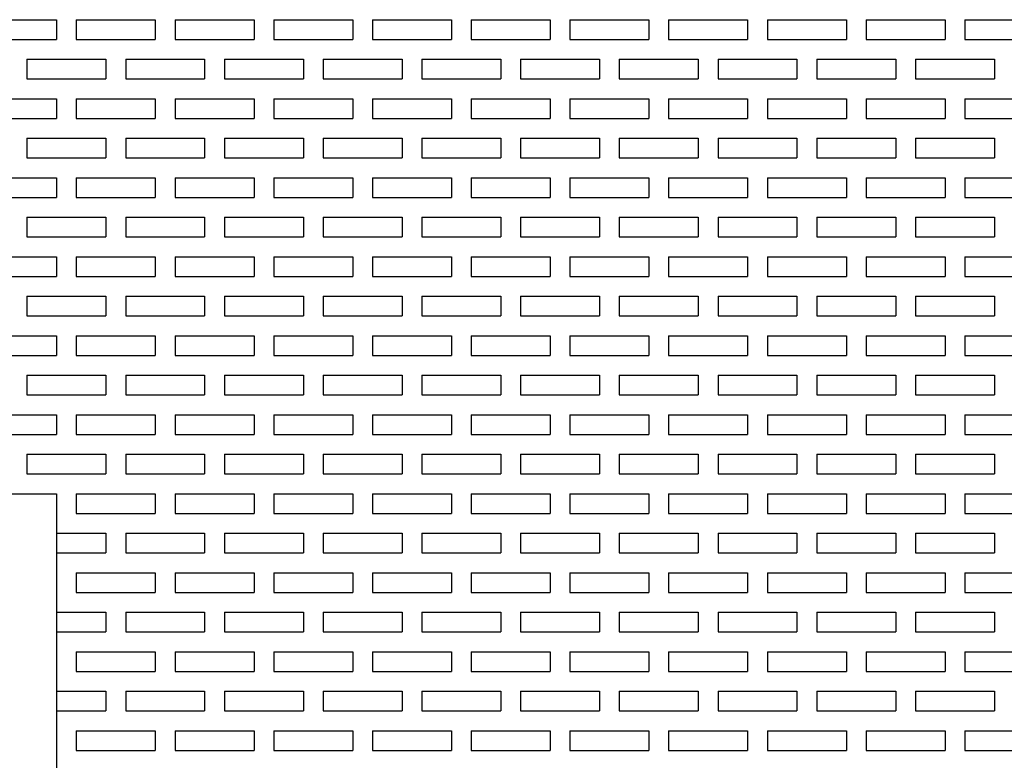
# Model space of a CAD drawing. Extents: x 0 to 108, y 0 to 78.
# Tile 16 of 53: x 43.89 to 50.12, y 54.5 to 59.18. Entities that reach past the tile are written whole.
import ezdxf

# ---------------------------------------------------------------- set-up
doc = ezdxf.new("R2010")
doc.units = 0
doc.header["$LTSCALE"] = 3.5
doc.header["$MEASUREMENT"] = 0
doc.layers.add('OBJECT-70', color=3, linetype='CONTINUOUS')

msp = doc.modelspace()

# ---------------------------------------------------------------- linework, layer by layer
at = {"layer": 'OBJECT-70'}
for p, q in [((43.6225, 59.1841), (44.1225, 59.1841)), ((44.1225, 59.1841), (44.1225, 59.0591)), ((44.2475, 59.1841), (44.7475, 59.1841)), ((44.2475, 59.1841), (44.2475, 59.0591)), ((44.7475, 59.1841), (44.7475, 59.0591)), ((44.8725, 59.1841), (45.3725, 59.1841)), ((44.8725, 59.1841), (44.8725, 59.0591)), ((45.3725, 59.1841), (45.3725, 59.0591)), ((45.4975, 59.1841), (45.9975, 59.1841)), ((45.4975, 59.1841), (45.4975, 59.0591)), ((45.9975, 59.1841), (45.9975, 59.0591)), ((46.1225, 59.1841), (46.6225, 59.1841)), ((46.1225, 59.1841), (46.1225, 59.0591)), ((46.6225, 59.1841), (46.6225, 59.0591)), ((46.7475, 59.1841), (47.2475, 59.1841)), ((46.7475, 59.1841), (46.7475, 59.0591)), ((47.2475, 59.1841), (47.2475, 59.0591)), ((47.3725, 59.1841), (47.8725, 59.1841)), ((47.3725, 59.1841), (47.3725, 59.0591)), ((47.8725, 59.1841), (47.8725, 59.0591)), ((47.9975, 59.1841), (48.4975, 59.1841)), ((47.9975, 59.1841), (47.9975, 59.0591)), ((48.4975, 59.1841), (48.4975, 59.0591)), ((48.6225, 59.1841), (49.1225, 59.1841)), ((48.6225, 59.1841), (48.6225, 59.0591)), ((49.1225, 59.1841), (49.1225, 59.0591)), ((49.2475, 59.1841), (49.7475, 59.1841)), ((49.2475, 59.1841), (49.2475, 59.0591)), ((49.7475, 59.1841), (49.7475, 59.0591)), ((49.8725, 59.1841), (50.3725, 59.1841)), ((49.8725, 59.1841), (49.8725, 59.0591)), ((43.6225, 59.0591), (44.1225, 59.0591)), ((44.2475, 59.0591), (44.7475, 59.0591)), ((44.8725, 59.0591), (45.3725, 59.0591)), ((45.4975, 59.0591), (45.9975, 59.0591)), ((46.1225, 59.0591), (46.6225, 59.0591)), ((46.7475, 59.0591), (47.2475, 59.0591)), ((47.3725, 59.0591), (47.8725, 59.0591)), ((47.9975, 59.0591), (48.4975, 59.0591)), ((48.6225, 59.0591), (49.1225, 59.0591)), ((49.2475, 59.0591), (49.7475, 59.0591)), ((49.8725, 59.0591), (50.3725, 59.0591)), ((43.935, 58.9341), (44.435, 58.9341)), ((43.935, 58.9341), (43.935, 58.8091)), ((44.1225, 58.9341), (44.2475, 58.9341)), ((44.435, 58.9341), (44.435, 58.8091)), ((44.56, 58.9341), (45.06, 58.9341)), ((44.56, 58.9341), (44.56, 58.8091)), ((44.7475, 58.9341), (44.8725, 58.9341)), ((45.06, 58.9341), (45.06, 58.8091)), ((45.185, 58.9341), (45.685, 58.9341)), ((45.185, 58.9341), (45.185, 58.8091)), ((45.3725, 58.9341), (45.4975, 58.9341)), ((45.685, 58.9341), (45.685, 58.8091)), ((45.81, 58.9341), (46.31, 58.9341)), ((45.81, 58.9341), (45.81, 58.8091)), ((45.9975, 58.9341), (46.1225, 58.9341)), ((46.31, 58.9341), (46.31, 58.8091)), ((46.435, 58.9341), (46.935, 58.9341)), ((46.435, 58.9341), (46.435, 58.8091)), ((46.6225, 58.9341), (46.7475, 58.9341)), ((46.935, 58.9341), (46.935, 58.8091)), ((47.06, 58.9341), (47.56, 58.9341)), ((47.06, 58.9341), (47.06, 58.8091)), ((47.2475, 58.9341), (47.3725, 58.9341)), ((47.56, 58.9341), (47.56, 58.8091)), ((47.685, 58.9341), (48.185, 58.9341)), ((47.685, 58.9341), (47.685, 58.8091)), ((47.8725, 58.9341), (47.9975, 58.9341)), ((48.185, 58.9341), (48.185, 58.8091)), ((48.31, 58.9341), (48.81, 58.9341)), ((48.31, 58.9341), (48.31, 58.8091)), ((48.4975, 58.9341), (48.6225, 58.9341)), ((48.81, 58.9341), (48.81, 58.8091)), ((48.935, 58.9341), (49.435, 58.9341)), ((48.935, 58.9341), (48.935, 58.8091)), ((49.1225, 58.9341), (49.2475, 58.9341)), ((49.435, 58.9341), (49.435, 58.8091)), ((49.56, 58.9341), (50.06, 58.9341)), ((49.56, 58.9341), (49.56, 58.8091)), ((49.7475, 58.9341), (49.8725, 58.9341)), ((50.06, 58.9341), (50.06, 58.8091)), ((43.935, 58.8091), (44.435, 58.8091)), ((44.56, 58.8091), (45.06, 58.8091)), ((45.185, 58.8091), (45.685, 58.8091)), ((45.81, 58.8091), (46.31, 58.8091)), ((46.435, 58.8091), (46.935, 58.8091)), ((47.06, 58.8091), (47.56, 58.8091)), ((47.685, 58.8091), (48.185, 58.8091)), ((48.31, 58.8091), (48.81, 58.8091)), ((48.935, 58.8091), (49.435, 58.8091)), ((49.56, 58.8091), (50.06, 58.8091)), ((43.6225, 58.6841), (44.1225, 58.6841)), ((44.1225, 58.6841), (44.1225, 58.5591)), ((44.2475, 58.6841), (44.7475, 58.6841)), ((44.2475, 58.6841), (44.2475, 58.5591)), ((44.7475, 58.6841), (44.7475, 58.5591)), ((44.8725, 58.6841), (45.3725, 58.6841)), ((44.8725, 58.6841), (44.8725, 58.5591)), ((45.3725, 58.6841), (45.3725, 58.5591)), ((45.4975, 58.6841), (45.9975, 58.6841)), ((45.4975, 58.6841), (45.4975, 58.5591)), ((45.9975, 58.6841), (45.9975, 58.5591)), ((46.1225, 58.6841), (46.6225, 58.6841)), ((46.1225, 58.6841), (46.1225, 58.5591)), ((46.6225, 58.6841), (46.6225, 58.5591)), ((46.7475, 58.6841), (47.2475, 58.6841)), ((46.7475, 58.6841), (46.7475, 58.5591)), ((47.2475, 58.6841), (47.2475, 58.5591)), ((47.3725, 58.6841), (47.8725, 58.6841)), ((47.3725, 58.6841), (47.3725, 58.5591)), ((47.8725, 58.6841), (47.8725, 58.5591)), ((47.9975, 58.6841), (48.4975, 58.6841)), ((47.9975, 58.6841), (47.9975, 58.5591)), ((48.4975, 58.6841), (48.4975, 58.5591)), ((48.6225, 58.6841), (49.1225, 58.6841)), ((48.6225, 58.6841), (48.6225, 58.5591)), ((49.1225, 58.6841), (49.1225, 58.5591)), ((49.2475, 58.6841), (49.7475, 58.6841)), ((49.2475, 58.6841), (49.2475, 58.5591)), ((49.7475, 58.6841), (49.7475, 58.5591)), ((49.8725, 58.6841), (50.3725, 58.6841)), ((49.8725, 58.6841), (49.8725, 58.5591)), ((43.6225, 58.5591), (44.1225, 58.5591)), ((44.2475, 58.5591), (44.7475, 58.5591)), ((44.8725, 58.5591), (45.3725, 58.5591)), ((45.4975, 58.5591), (45.9975, 58.5591)), ((46.1225, 58.5591), (46.6225, 58.5591)), ((46.7475, 58.5591), (47.2475, 58.5591)), ((47.3725, 58.5591), (47.8725, 58.5591)), ((47.9975, 58.5591), (48.4975, 58.5591)), ((48.6225, 58.5591), (49.1225, 58.5591)), ((49.2475, 58.5591), (49.7475, 58.5591)), ((49.8725, 58.5591), (50.3725, 58.5591)), ((43.935, 58.4341), (44.435, 58.4341)), ((43.935, 58.4341), (43.935, 58.3091)), ((44.1225, 58.4341), (44.2475, 58.4341)), ((44.435, 58.4341), (44.435, 58.3091)), ((44.56, 58.4341), (45.06, 58.4341)), ((44.56, 58.4341), (44.56, 58.3091)), ((44.7475, 58.4341), (44.8725, 58.4341)), ((45.06, 58.4341), (45.06, 58.3091)), ((45.185, 58.4341), (45.685, 58.4341)), ((45.185, 58.4341), (45.185, 58.3091)), ((45.3725, 58.4341), (45.4975, 58.4341)), ((45.685, 58.4341), (45.685, 58.3091)), ((45.81, 58.4341), (46.31, 58.4341)), ((45.81, 58.4341), (45.81, 58.3091)), ((45.9975, 58.4341), (46.1225, 58.4341)), ((46.31, 58.4341), (46.31, 58.3091)), ((46.435, 58.4341), (46.935, 58.4341)), ((46.435, 58.4341), (46.435, 58.3091)), ((46.6225, 58.4341), (46.7475, 58.4341)), ((46.935, 58.4341), (46.935, 58.3091)), ((47.06, 58.4341), (47.56, 58.4341)), ((47.06, 58.4341), (47.06, 58.3091)), ((47.2475, 58.4341), (47.3725, 58.4341)), ((47.56, 58.4341), (47.56, 58.3091)), ((47.685, 58.4341), (48.185, 58.4341)), ((47.685, 58.4341), (47.685, 58.3091)), ((47.8725, 58.4341), (47.9975, 58.4341)), ((48.185, 58.4341), (48.185, 58.3091)), ((48.31, 58.4341), (48.81, 58.4341)), ((48.31, 58.4341), (48.31, 58.3091)), ((48.4975, 58.4341), (48.6225, 58.4341)), ((48.81, 58.4341), (48.81, 58.3091)), ((48.935, 58.4341), (49.435, 58.4341)), ((48.935, 58.4341), (48.935, 58.3091)), ((49.1225, 58.4341), (49.2475, 58.4341)), ((49.435, 58.4341), (49.435, 58.3091)), ((49.56, 58.4341), (50.06, 58.4341)), ((49.56, 58.4341), (49.56, 58.3091)), ((49.7475, 58.4341), (49.8725, 58.4341)), ((50.06, 58.4341), (50.06, 58.3091)), ((43.935, 58.3091), (44.435, 58.3091)), ((44.56, 58.3091), (45.06, 58.3091)), ((45.185, 58.3091), (45.685, 58.3091)), ((45.81, 58.3091), (46.31, 58.3091)), ((46.435, 58.3091), (46.935, 58.3091)), ((47.06, 58.3091), (47.56, 58.3091)), ((47.685, 58.3091), (48.185, 58.3091)), ((48.31, 58.3091), (48.81, 58.3091)), ((48.935, 58.3091), (49.435, 58.3091)), ((49.56, 58.3091), (50.06, 58.3091)), ((43.6225, 58.1841), (44.1225, 58.1841)), ((44.1225, 58.1841), (44.1225, 58.0591)), ((44.2475, 58.1841), (44.7475, 58.1841)), ((44.2475, 58.1841), (44.2475, 58.0591)), ((44.7475, 58.1841), (44.7475, 58.0591)), ((44.8725, 58.1841), (45.3725, 58.1841)), ((44.8725, 58.1841), (44.8725, 58.0591)), ((45.3725, 58.1841), (45.3725, 58.0591)), ((45.4975, 58.1841), (45.9975, 58.1841)), ((45.4975, 58.1841), (45.4975, 58.0591)), ((45.9975, 58.1841), (45.9975, 58.0591)), ((46.1225, 58.1841), (46.6225, 58.1841)), ((46.1225, 58.1841), (46.1225, 58.0591)), ((46.6225, 58.1841), (46.6225, 58.0591)), ((46.7475, 58.1841), (47.2475, 58.1841)), ((46.7475, 58.1841), (46.7475, 58.0591)), ((47.2475, 58.1841), (47.2475, 58.0591)), ((47.3725, 58.1841), (47.8725, 58.1841)), ((47.3725, 58.1841), (47.3725, 58.0591)), ((47.8725, 58.1841), (47.8725, 58.0591)), ((47.9975, 58.1841), (48.4975, 58.1841)), ((47.9975, 58.1841), (47.9975, 58.0591)), ((48.4975, 58.1841), (48.4975, 58.0591)), ((48.6225, 58.1841), (49.1225, 58.1841)), ((48.6225, 58.1841), (48.6225, 58.0591)), ((49.1225, 58.1841), (49.1225, 58.0591)), ((49.2475, 58.1841), (49.7475, 58.1841)), ((49.2475, 58.1841), (49.2475, 58.0591)), ((49.7475, 58.1841), (49.7475, 58.0591)), ((49.8725, 58.1841), (50.3725, 58.1841)), ((49.8725, 58.1841), (49.8725, 58.0591)), ((43.6225, 58.0591), (44.1225, 58.0591)), ((44.2475, 58.0591), (44.7475, 58.0591)), ((44.8725, 58.0591), (45.3725, 58.0591)), ((45.4975, 58.0591), (45.9975, 58.0591)), ((46.1225, 58.0591), (46.6225, 58.0591)), ((46.7475, 58.0591), (47.2475, 58.0591)), ((47.3725, 58.0591), (47.8725, 58.0591)), ((47.9975, 58.0591), (48.4975, 58.0591)), ((48.6225, 58.0591), (49.1225, 58.0591)), ((49.2475, 58.0591), (49.7475, 58.0591)), ((49.8725, 58.0591), (50.3725, 58.0591)), ((43.935, 57.9341), (44.435, 57.9341)), ((43.935, 57.9341), (43.935, 57.8091)), ((44.1225, 57.9341), (44.2475, 57.9341)), ((44.435, 57.9341), (44.435, 57.8091)), ((44.56, 57.9341), (45.06, 57.9341)), ((44.56, 57.9341), (44.56, 57.8091)), ((44.7475, 57.9341), (44.8725, 57.9341)), ((45.06, 57.9341), (45.06, 57.8091)), ((45.185, 57.9341), (45.685, 57.9341)), ((45.185, 57.9341), (45.185, 57.8091)), ((45.3725, 57.9341), (45.4975, 57.9341)), ((45.685, 57.9341), (45.685, 57.8091)), ((45.81, 57.9341), (46.31, 57.9341)), ((45.81, 57.9341), (45.81, 57.8091)), ((45.9975, 57.9341), (46.1225, 57.9341)), ((46.31, 57.9341), (46.31, 57.8091)), ((46.435, 57.9341), (46.935, 57.9341)), ((46.435, 57.9341), (46.435, 57.8091)), ((46.6225, 57.9341), (46.7475, 57.9341)), ((46.935, 57.9341), (46.935, 57.8091)), ((47.06, 57.9341), (47.56, 57.9341)), ((47.06, 57.9341), (47.06, 57.8091)), ((47.2475, 57.9341), (47.3725, 57.9341)), ((47.56, 57.9341), (47.56, 57.8091)), ((47.685, 57.9341), (48.185, 57.9341)), ((47.685, 57.9341), (47.685, 57.8091)), ((47.8725, 57.9341), (47.9975, 57.9341)), ((48.185, 57.9341), (48.185, 57.8091)), ((48.31, 57.9341), (48.81, 57.9341)), ((48.31, 57.9341), (48.31, 57.8091)), ((48.4975, 57.9341), (48.6225, 57.9341)), ((48.81, 57.9341), (48.81, 57.8091)), ((48.935, 57.9341), (49.435, 57.9341)), ((48.935, 57.9341), (48.935, 57.8091)), ((49.1225, 57.9341), (49.2475, 57.9341)), ((49.435, 57.9341), (49.435, 57.8091)), ((49.56, 57.9341), (50.06, 57.9341)), ((49.56, 57.9341), (49.56, 57.8091)), ((49.7475, 57.9341), (49.8725, 57.9341)), ((50.06, 57.9341), (50.06, 57.8091)), ((43.935, 57.8091), (44.435, 57.8091)), ((44.56, 57.8091), (45.06, 57.8091)), ((45.185, 57.8091), (45.685, 57.8091)), ((45.81, 57.8091), (46.31, 57.8091)), ((46.435, 57.8091), (46.935, 57.8091)), ((47.06, 57.8091), (47.56, 57.8091)), ((47.685, 57.8091), (48.185, 57.8091)), ((48.31, 57.8091), (48.81, 57.8091)), ((48.935, 57.8091), (49.435, 57.8091)), ((49.56, 57.8091), (50.06, 57.8091)), ((43.6225, 57.6841), (44.1225, 57.6841)), ((44.1225, 57.6841), (44.1225, 57.5591)), ((44.2475, 57.6841), (44.7475, 57.6841)), ((44.2475, 57.6841), (44.2475, 57.5591)), ((44.7475, 57.6841), (44.7475, 57.5591)), ((44.8725, 57.6841), (45.3725, 57.6841)), ((44.8725, 57.6841), (44.8725, 57.5591)), ((45.3725, 57.6841), (45.3725, 57.5591)), ((45.4975, 57.6841), (45.9975, 57.6841)), ((45.4975, 57.6841), (45.4975, 57.5591)), ((45.9975, 57.6841), (45.9975, 57.5591)), ((46.1225, 57.6841), (46.6225, 57.6841)), ((46.1225, 57.6841), (46.1225, 57.5591)), ((46.6225, 57.6841), (46.6225, 57.5591)), ((46.7475, 57.6841), (47.2475, 57.6841)), ((46.7475, 57.6841), (46.7475, 57.5591)), ((47.2475, 57.6841), (47.2475, 57.5591)), ((47.3725, 57.6841), (47.8725, 57.6841)), ((47.3725, 57.6841), (47.3725, 57.5591)), ((47.8725, 57.6841), (47.8725, 57.5591)), ((47.9975, 57.6841), (48.4975, 57.6841)), ((47.9975, 57.6841), (47.9975, 57.5591)), ((48.4975, 57.6841), (48.4975, 57.5591)), ((48.6225, 57.6841), (49.1225, 57.6841)), ((48.6225, 57.6841), (48.6225, 57.5591)), ((49.1225, 57.6841), (49.1225, 57.5591)), ((49.2475, 57.6841), (49.7475, 57.6841)), ((49.2475, 57.6841), (49.2475, 57.5591)), ((49.7475, 57.6841), (49.7475, 57.5591)), ((49.8725, 57.6841), (50.3725, 57.6841)), ((49.8725, 57.6841), (49.8725, 57.5591)), ((43.6225, 57.5591), (44.1225, 57.5591)), ((44.2475, 57.5591), (44.7475, 57.5591)), ((44.8725, 57.5591), (45.3725, 57.5591)), ((45.4975, 57.5591), (45.9975, 57.5591)), ((46.1225, 57.5591), (46.6225, 57.5591)), ((46.7475, 57.5591), (47.2475, 57.5591)), ((47.3725, 57.5591), (47.8725, 57.5591)), ((47.9975, 57.5591), (48.4975, 57.5591)), ((48.6225, 57.5591), (49.1225, 57.5591)), ((49.2475, 57.5591), (49.7475, 57.5591)), ((49.8725, 57.5591), (50.3725, 57.5591)), ((43.935, 57.4341), (44.435, 57.4341)), ((43.935, 57.4341), (43.935, 57.3091)), ((44.1225, 57.4341), (44.2475, 57.4341)), ((44.435, 57.4341), (44.435, 57.3091)), ((44.56, 57.4341), (45.06, 57.4341)), ((44.56, 57.4341), (44.56, 57.3091)), ((44.7475, 57.4341), (44.8725, 57.4341)), ((45.06, 57.4341), (45.06, 57.3091)), ((45.185, 57.4341), (45.685, 57.4341)), ((45.185, 57.4341), (45.185, 57.3091)), ((45.3725, 57.4341), (45.4975, 57.4341)), ((45.685, 57.4341), (45.685, 57.3091)), ((45.81, 57.4341), (46.31, 57.4341)), ((45.81, 57.4341), (45.81, 57.3091)), ((45.9975, 57.4341), (46.1225, 57.4341)), ((46.31, 57.4341), (46.31, 57.3091)), ((46.435, 57.4341), (46.935, 57.4341)), ((46.435, 57.4341), (46.435, 57.3091)), ((46.6225, 57.4341), (46.7475, 57.4341)), ((46.935, 57.4341), (46.935, 57.3091)), ((47.06, 57.4341), (47.56, 57.4341)), ((47.06, 57.4341), (47.06, 57.3091)), ((47.2475, 57.4341), (47.3725, 57.4341)), ((47.56, 57.4341), (47.56, 57.3091)), ((47.685, 57.4341), (48.185, 57.4341)), ((47.685, 57.4341), (47.685, 57.3091)), ((47.8725, 57.4341), (47.9975, 57.4341)), ((48.185, 57.4341), (48.185, 57.3091)), ((48.31, 57.4341), (48.81, 57.4341)), ((48.31, 57.4341), (48.31, 57.3091)), ((48.4975, 57.4341), (48.6225, 57.4341)), ((48.81, 57.4341), (48.81, 57.3091)), ((48.935, 57.4341), (49.435, 57.4341)), ((48.935, 57.4341), (48.935, 57.3091)), ((49.1225, 57.4341), (49.2475, 57.4341)), ((49.435, 57.4341), (49.435, 57.3091)), ((49.56, 57.4341), (50.06, 57.4341)), ((49.56, 57.4341), (49.56, 57.3091)), ((49.7475, 57.4341), (49.8725, 57.4341)), ((50.06, 57.4341), (50.06, 57.3091)), ((43.935, 57.3091), (44.435, 57.3091)), ((44.56, 57.3091), (45.06, 57.3091)), ((45.185, 57.3091), (45.685, 57.3091)), ((45.81, 57.3091), (46.31, 57.3091)), ((46.435, 57.3091), (46.935, 57.3091)), ((47.06, 57.3091), (47.56, 57.3091)), ((47.685, 57.3091), (48.185, 57.3091)), ((48.31, 57.3091), (48.81, 57.3091)), ((48.935, 57.3091), (49.435, 57.3091)), ((49.56, 57.3091), (50.06, 57.3091)), ((43.6225, 57.1841), (44.1225, 57.1841)), ((44.1225, 57.1841), (44.1225, 57.0591)), ((44.2475, 57.1841), (44.7475, 57.1841)), ((44.2475, 57.1841), (44.2475, 57.0591)), ((44.7475, 57.1841), (44.7475, 57.0591)), ((44.8725, 57.1841), (45.3725, 57.1841)), ((44.8725, 57.1841), (44.8725, 57.0591)), ((45.3725, 57.1841), (45.3725, 57.0591)), ((45.4975, 57.1841), (45.9975, 57.1841)), ((45.4975, 57.1841), (45.4975, 57.0591)), ((45.9975, 57.1841), (45.9975, 57.0591)), ((46.1225, 57.1841), (46.6225, 57.1841)), ((46.1225, 57.1841), (46.1225, 57.0591)), ((46.6225, 57.1841), (46.6225, 57.0591)), ((46.7475, 57.1841), (47.2475, 57.1841)), ((46.7475, 57.1841), (46.7475, 57.0591)), ((47.2475, 57.1841), (47.2475, 57.0591)), ((47.3725, 57.1841), (47.8725, 57.1841)), ((47.3725, 57.1841), (47.3725, 57.0591)), ((47.8725, 57.1841), (47.8725, 57.0591)), ((47.9975, 57.1841), (48.4975, 57.1841)), ((47.9975, 57.1841), (47.9975, 57.0591)), ((48.4975, 57.1841), (48.4975, 57.0591)), ((48.6225, 57.1841), (49.1225, 57.1841)), ((48.6225, 57.1841), (48.6225, 57.0591)), ((49.1225, 57.1841), (49.1225, 57.0591)), ((49.2475, 57.1841), (49.7475, 57.1841)), ((49.2475, 57.1841), (49.2475, 57.0591)), ((49.7475, 57.1841), (49.7475, 57.0591)), ((49.8725, 57.1841), (50.3725, 57.1841)), ((49.8725, 57.1841), (49.8725, 57.0591)), ((43.6225, 57.0591), (44.1225, 57.0591)), ((44.2475, 57.0591), (44.7475, 57.0591)), ((44.8725, 57.0591), (45.3725, 57.0591)), ((45.4975, 57.0591), (45.9975, 57.0591)), ((46.1225, 57.0591), (46.6225, 57.0591)), ((46.7475, 57.0591), (47.2475, 57.0591)), ((47.3725, 57.0591), (47.8725, 57.0591)), ((47.9975, 57.0591), (48.4975, 57.0591)), ((48.6225, 57.0591), (49.1225, 57.0591)), ((49.2475, 57.0591), (49.7475, 57.0591)), ((49.8725, 57.0591), (50.3725, 57.0591)), ((43.935, 56.9341), (44.435, 56.9341)), ((43.935, 56.9341), (43.935, 56.8091)), ((44.1225, 56.9341), (44.2475, 56.9341)), ((44.435, 56.9341), (44.435, 56.8091)), ((44.56, 56.9341), (45.06, 56.9341)), ((44.56, 56.9341), (44.56, 56.8091)), ((44.7475, 56.9341), (44.8725, 56.9341)), ((45.06, 56.9341), (45.06, 56.8091)), ((45.185, 56.9341), (45.685, 56.9341)), ((45.185, 56.9341), (45.185, 56.8091)), ((45.3725, 56.9341), (45.4975, 56.9341)), ((45.685, 56.9341), (45.685, 56.8091)), ((45.81, 56.9341), (46.31, 56.9341)), ((45.81, 56.9341), (45.81, 56.8091)), ((45.9975, 56.9341), (46.1225, 56.9341)), ((46.31, 56.9341), (46.31, 56.8091)), ((46.435, 56.9341), (46.935, 56.9341)), ((46.435, 56.9341), (46.435, 56.8091)), ((46.6225, 56.9341), (46.7475, 56.9341)), ((46.935, 56.9341), (46.935, 56.8091)), ((47.06, 56.9341), (47.56, 56.9341)), ((47.06, 56.9341), (47.06, 56.8091)), ((47.2475, 56.9341), (47.3725, 56.9341)), ((47.56, 56.9341), (47.56, 56.8091)), ((47.685, 56.9341), (48.185, 56.9341)), ((47.685, 56.9341), (47.685, 56.8091)), ((47.8725, 56.9341), (47.9975, 56.9341)), ((48.185, 56.9341), (48.185, 56.8091)), ((48.31, 56.9341), (48.81, 56.9341)), ((48.31, 56.9341), (48.31, 56.8091)), ((48.4975, 56.9341), (48.6225, 56.9341)), ((48.81, 56.9341), (48.81, 56.8091)), ((48.935, 56.9341), (49.435, 56.9341)), ((48.935, 56.9341), (48.935, 56.8091)), ((49.1225, 56.9341), (49.2475, 56.9341)), ((49.435, 56.9341), (49.435, 56.8091)), ((49.56, 56.9341), (50.06, 56.9341)), ((49.56, 56.9341), (49.56, 56.8091)), ((49.7475, 56.9341), (49.8725, 56.9341)), ((50.06, 56.9341), (50.06, 56.8091)), ((43.935, 56.8091), (44.435, 56.8091)), ((44.56, 56.8091), (45.06, 56.8091)), ((45.185, 56.8091), (45.685, 56.8091)), ((45.81, 56.8091), (46.31, 56.8091)), ((46.435, 56.8091), (46.935, 56.8091)), ((47.06, 56.8091), (47.56, 56.8091)), ((47.685, 56.8091), (48.185, 56.8091)), ((48.31, 56.8091), (48.81, 56.8091)), ((48.935, 56.8091), (49.435, 56.8091)), ((49.56, 56.8091), (50.06, 56.8091)), ((43.6225, 56.6841), (44.1225, 56.6841)), ((44.1225, 56.6841), (44.1225, 56.5591)), ((44.2475, 56.6841), (44.7475, 56.6841)), ((44.2475, 56.6841), (44.2475, 56.5591)), ((44.7475, 56.6841), (44.7475, 56.5591)), ((44.8725, 56.6841), (45.3725, 56.6841)), ((44.8725, 56.6841), (44.8725, 56.5591)), ((45.3725, 56.6841), (45.3725, 56.5591)), ((45.4975, 56.6841), (45.9975, 56.6841)), ((45.4975, 56.6841), (45.4975, 56.5591)), ((45.9975, 56.6841), (45.9975, 56.5591)), ((46.1225, 56.6841), (46.6225, 56.6841)), ((46.1225, 56.6841), (46.1225, 56.5591)), ((46.6225, 56.6841), (46.6225, 56.5591)), ((46.7475, 56.6841), (47.2475, 56.6841)), ((46.7475, 56.6841), (46.7475, 56.5591)), ((47.2475, 56.6841), (47.2475, 56.5591)), ((47.3725, 56.6841), (47.8725, 56.6841)), ((47.3725, 56.6841), (47.3725, 56.5591)), ((47.8725, 56.6841), (47.8725, 56.5591)), ((47.9975, 56.6841), (48.4975, 56.6841)), ((47.9975, 56.6841), (47.9975, 56.5591)), ((48.4975, 56.6841), (48.4975, 56.5591)), ((48.6225, 56.6841), (49.1225, 56.6841)), ((48.6225, 56.6841), (48.6225, 56.5591)), ((49.1225, 56.6841), (49.1225, 56.5591)), ((49.2475, 56.6841), (49.7475, 56.6841)), ((49.2475, 56.6841), (49.2475, 56.5591)), ((49.7475, 56.6841), (49.7475, 56.5591)), ((49.8725, 56.6841), (50.3725, 56.6841)), ((49.8725, 56.6841), (49.8725, 56.5591)), ((43.6225, 56.5591), (44.1225, 56.5591)), ((44.2475, 56.5591), (44.7475, 56.5591)), ((44.8725, 56.5591), (45.3725, 56.5591)), ((45.4975, 56.5591), (45.9975, 56.5591)), ((46.1225, 56.5591), (46.6225, 56.5591)), ((46.7475, 56.5591), (47.2475, 56.5591)), ((47.3725, 56.5591), (47.8725, 56.5591)), ((47.9975, 56.5591), (48.4975, 56.5591)), ((48.6225, 56.5591), (49.1225, 56.5591)), ((49.2475, 56.5591), (49.7475, 56.5591)), ((49.8725, 56.5591), (50.3725, 56.5591)), ((43.935, 56.4341), (44.435, 56.4341)), ((43.935, 56.4341), (43.935, 56.3091)), ((44.1225, 56.4341), (44.2475, 56.4341)), ((44.435, 56.4341), (44.435, 56.3091)), ((44.56, 56.4341), (45.06, 56.4341)), ((44.56, 56.4341), (44.56, 56.3091)), ((44.7475, 56.4341), (44.8725, 56.4341)), ((45.06, 56.4341), (45.06, 56.3091)), ((45.185, 56.4341), (45.685, 56.4341)), ((45.185, 56.4341), (45.185, 56.3091)), ((45.3725, 56.4341), (45.4975, 56.4341)), ((45.685, 56.4341), (45.685, 56.3091)), ((45.81, 56.4341), (46.31, 56.4341)), ((45.81, 56.4341), (45.81, 56.3091)), ((45.9975, 56.4341), (46.1225, 56.4341)), ((46.31, 56.4341), (46.31, 56.3091)), ((46.435, 56.4341), (46.935, 56.4341)), ((46.435, 56.4341), (46.435, 56.3091)), ((46.6225, 56.4341), (46.7475, 56.4341)), ((46.935, 56.4341), (46.935, 56.3091)), ((47.06, 56.4341), (47.56, 56.4341)), ((47.06, 56.4341), (47.06, 56.3091)), ((47.2475, 56.4341), (47.3725, 56.4341)), ((47.56, 56.4341), (47.56, 56.3091)), ((47.685, 56.4341), (48.185, 56.4341)), ((47.685, 56.4341), (47.685, 56.3091)), ((47.8725, 56.4341), (47.9975, 56.4341)), ((48.185, 56.4341), (48.185, 56.3091)), ((48.31, 56.4341), (48.81, 56.4341)), ((48.31, 56.4341), (48.31, 56.3091)), ((48.4975, 56.4341), (48.6225, 56.4341)), ((48.81, 56.4341), (48.81, 56.3091)), ((48.935, 56.4341), (49.435, 56.4341)), ((48.935, 56.4341), (48.935, 56.3091)), ((49.1225, 56.4341), (49.2475, 56.4341)), ((49.435, 56.4341), (49.435, 56.3091)), ((49.56, 56.4341), (50.06, 56.4341)), ((49.56, 56.4341), (49.56, 56.3091)), ((49.7475, 56.4341), (49.8725, 56.4341)), ((50.06, 56.4341), (50.06, 56.3091)), ((43.935, 56.3091), (44.435, 56.3091)), ((44.56, 56.3091), (45.06, 56.3091)), ((45.185, 56.3091), (45.685, 56.3091)), ((45.81, 56.3091), (46.31, 56.3091)), ((46.435, 56.3091), (46.935, 56.3091)), ((47.06, 56.3091), (47.56, 56.3091)), ((47.685, 56.3091), (48.185, 56.3091)), ((48.31, 56.3091), (48.81, 56.3091)), ((48.935, 56.3091), (49.435, 56.3091)), ((49.56, 56.3091), (50.06, 56.3091)), ((43.1225, 56.1841), (44.1225, 56.1841)), ((43.6225, 56.1841), (44.1225, 56.1841)), ((44.1225, 56.1841), (44.1225, 51.6841)), ((44.1225, 56.1841), (44.1225, 56.0591)), ((44.2475, 56.1841), (44.7475, 56.1841)), ((44.2475, 56.1841), (44.2475, 56.0591)), ((44.7475, 56.1841), (44.7475, 56.0591)), ((44.8725, 56.1841), (45.3725, 56.1841)), ((44.8725, 56.1841), (44.8725, 56.0591)), ((45.3725, 56.1841), (45.3725, 56.0591)), ((45.4975, 56.1841), (45.9975, 56.1841)), ((45.4975, 56.1841), (45.4975, 56.0591)), ((45.9975, 56.1841), (45.9975, 56.0591)), ((46.1225, 56.1841), (46.6225, 56.1841)), ((46.1225, 56.1841), (46.1225, 56.0591)), ((46.6225, 56.1841), (46.6225, 56.0591)), ((46.7475, 56.1841), (47.2475, 56.1841)), ((46.7475, 56.1841), (46.7475, 56.0591)), ((47.2475, 56.1841), (47.2475, 56.0591)), ((47.3725, 56.1841), (47.8725, 56.1841)), ((47.3725, 56.1841), (47.3725, 56.0591)), ((47.8725, 56.1841), (47.8725, 56.0591)), ((47.9975, 56.1841), (48.4975, 56.1841)), ((47.9975, 56.1841), (47.9975, 56.0591)), ((48.4975, 56.1841), (48.4975, 56.0591)), ((48.6225, 56.1841), (49.1225, 56.1841)), ((48.6225, 56.1841), (48.6225, 56.0591)), ((49.1225, 56.1841), (49.1225, 56.0591)), ((49.2475, 56.1841), (49.7475, 56.1841)), ((49.2475, 56.1841), (49.2475, 56.0591)), ((49.7475, 56.1841), (49.7475, 56.0591)), ((49.8725, 56.1841), (50.3725, 56.1841)), ((49.8725, 56.1841), (49.8725, 56.0591)), ((44.2475, 56.0591), (44.7475, 56.0591)), ((44.8725, 56.0591), (45.3725, 56.0591)), ((45.4975, 56.0591), (45.9975, 56.0591)), ((46.1225, 56.0591), (46.6225, 56.0591)), ((46.7475, 56.0591), (47.2475, 56.0591)), ((47.3725, 56.0591), (47.8725, 56.0591)), ((47.9975, 56.0591), (48.4975, 56.0591)), ((48.6225, 56.0591), (49.1225, 56.0591)), ((49.2475, 56.0591), (49.7475, 56.0591)), ((49.8725, 56.0591), (50.3725, 56.0591)), ((44.1225, 55.9341), (44.435, 55.9341)), ((44.1225, 55.9341), (44.2475, 55.9341)), ((44.435, 55.9341), (44.435, 55.8091)), ((44.56, 55.9341), (45.06, 55.9341)), ((44.56, 55.9341), (44.56, 55.8091)), ((44.7475, 55.9341), (44.8725, 55.9341)), ((45.06, 55.9341), (45.06, 55.8091)), ((45.185, 55.9341), (45.685, 55.9341)), ((45.185, 55.9341), (45.185, 55.8091)), ((45.3725, 55.9341), (45.4975, 55.9341)), ((45.685, 55.9341), (45.685, 55.8091)), ((45.81, 55.9341), (46.31, 55.9341)), ((45.81, 55.9341), (45.81, 55.8091)), ((45.9975, 55.9341), (46.1225, 55.9341)), ((46.31, 55.9341), (46.31, 55.8091)), ((46.435, 55.9341), (46.935, 55.9341)), ((46.435, 55.9341), (46.435, 55.8091)), ((46.6225, 55.9341), (46.7475, 55.9341)), ((46.935, 55.9341), (46.935, 55.8091)), ((47.06, 55.9341), (47.56, 55.9341)), ((47.06, 55.9341), (47.06, 55.8091)), ((47.2475, 55.9341), (47.3725, 55.9341)), ((47.56, 55.9341), (47.56, 55.8091)), ((47.685, 55.9341), (48.185, 55.9341)), ((47.685, 55.9341), (47.685, 55.8091)), ((47.8725, 55.9341), (47.9975, 55.9341)), ((48.185, 55.9341), (48.185, 55.8091)), ((48.31, 55.9341), (48.81, 55.9341)), ((48.31, 55.9341), (48.31, 55.8091)), ((48.4975, 55.9341), (48.6225, 55.9341)), ((48.81, 55.9341), (48.81, 55.8091)), ((48.935, 55.9341), (49.435, 55.9341)), ((48.935, 55.9341), (48.935, 55.8091)), ((49.1225, 55.9341), (49.2475, 55.9341)), ((49.435, 55.9341), (49.435, 55.8091)), ((49.56, 55.9341), (50.06, 55.9341)), ((49.56, 55.9341), (49.56, 55.8091)), ((49.7475, 55.9341), (49.8725, 55.9341)), ((50.06, 55.9341), (50.06, 55.8091)), ((44.1225, 55.8091), (44.435, 55.8091)), ((44.56, 55.8091), (45.06, 55.8091)), ((45.185, 55.8091), (45.685, 55.8091)), ((45.81, 55.8091), (46.31, 55.8091)), ((46.435, 55.8091), (46.935, 55.8091)), ((47.06, 55.8091), (47.56, 55.8091)), ((47.685, 55.8091), (48.185, 55.8091)), ((48.31, 55.8091), (48.81, 55.8091)), ((48.935, 55.8091), (49.435, 55.8091)), ((49.56, 55.8091), (50.06, 55.8091)), ((44.1225, 55.6841), (44.1225, 55.5591)), ((44.2475, 55.6841), (44.7475, 55.6841)), ((44.2475, 55.6841), (44.2475, 55.5591)), ((44.7475, 55.6841), (44.7475, 55.5591)), ((44.8725, 55.6841), (45.3725, 55.6841)), ((44.8725, 55.6841), (44.8725, 55.5591)), ((45.3725, 55.6841), (45.3725, 55.5591)), ((45.4975, 55.6841), (45.9975, 55.6841)), ((45.4975, 55.6841), (45.4975, 55.5591)), ((45.9975, 55.6841), (45.9975, 55.5591)), ((46.1225, 55.6841), (46.6225, 55.6841)), ((46.1225, 55.6841), (46.1225, 55.5591)), ((46.6225, 55.6841), (46.6225, 55.5591)), ((46.7475, 55.6841), (47.2475, 55.6841)), ((46.7475, 55.6841), (46.7475, 55.5591)), ((47.2475, 55.6841), (47.2475, 55.5591)), ((47.3725, 55.6841), (47.8725, 55.6841)), ((47.3725, 55.6841), (47.3725, 55.5591)), ((47.8725, 55.6841), (47.8725, 55.5591)), ((47.9975, 55.6841), (48.4975, 55.6841)), ((47.9975, 55.6841), (47.9975, 55.5591)), ((48.4975, 55.6841), (48.4975, 55.5591)), ((48.6225, 55.6841), (49.1225, 55.6841)), ((48.6225, 55.6841), (48.6225, 55.5591)), ((49.1225, 55.6841), (49.1225, 55.5591)), ((49.2475, 55.6841), (49.7475, 55.6841)), ((49.2475, 55.6841), (49.2475, 55.5591)), ((49.7475, 55.6841), (49.7475, 55.5591)), ((49.8725, 55.6841), (50.3725, 55.6841)), ((49.8725, 55.6841), (49.8725, 55.5591)), ((44.2475, 55.5591), (44.7475, 55.5591)), ((44.8725, 55.5591), (45.3725, 55.5591)), ((45.4975, 55.5591), (45.9975, 55.5591)), ((46.1225, 55.5591), (46.6225, 55.5591)), ((46.7475, 55.5591), (47.2475, 55.5591)), ((47.3725, 55.5591), (47.8725, 55.5591)), ((47.9975, 55.5591), (48.4975, 55.5591)), ((48.6225, 55.5591), (49.1225, 55.5591)), ((49.2475, 55.5591), (49.7475, 55.5591)), ((49.8725, 55.5591), (50.3725, 55.5591)), ((44.1225, 55.4341), (44.435, 55.4341)), ((44.1225, 55.4341), (44.2475, 55.4341)), ((44.435, 55.4341), (44.435, 55.3091)), ((44.56, 55.4341), (45.06, 55.4341)), ((44.56, 55.4341), (44.56, 55.3091)), ((44.7475, 55.4341), (44.8725, 55.4341)), ((45.06, 55.4341), (45.06, 55.3091)), ((45.185, 55.4341), (45.685, 55.4341)), ((45.185, 55.4341), (45.185, 55.3091)), ((45.3725, 55.4341), (45.4975, 55.4341)), ((45.685, 55.4341), (45.685, 55.3091)), ((45.81, 55.4341), (46.31, 55.4341)), ((45.81, 55.4341), (45.81, 55.3091)), ((45.9975, 55.4341), (46.1225, 55.4341)), ((46.31, 55.4341), (46.31, 55.3091)), ((46.435, 55.4341), (46.935, 55.4341)), ((46.435, 55.4341), (46.435, 55.3091)), ((46.6225, 55.4341), (46.7475, 55.4341)), ((46.935, 55.4341), (46.935, 55.3091)), ((47.06, 55.4341), (47.56, 55.4341)), ((47.06, 55.4341), (47.06, 55.3091)), ((47.2475, 55.4341), (47.3725, 55.4341)), ((47.56, 55.4341), (47.56, 55.3091)), ((47.685, 55.4341), (48.185, 55.4341)), ((47.685, 55.4341), (47.685, 55.3091)), ((47.8725, 55.4341), (47.9975, 55.4341)), ((48.185, 55.4341), (48.185, 55.3091)), ((48.31, 55.4341), (48.81, 55.4341)), ((48.31, 55.4341), (48.31, 55.3091)), ((48.4975, 55.4341), (48.6225, 55.4341)), ((48.81, 55.4341), (48.81, 55.3091)), ((48.935, 55.4341), (49.435, 55.4341)), ((48.935, 55.4341), (48.935, 55.3091)), ((49.1225, 55.4341), (49.2475, 55.4341)), ((49.435, 55.4341), (49.435, 55.3091)), ((49.56, 55.4341), (50.06, 55.4341)), ((49.56, 55.4341), (49.56, 55.3091)), ((49.7475, 55.4341), (49.8725, 55.4341)), ((50.06, 55.4341), (50.06, 55.3091)), ((44.1225, 55.3091), (44.435, 55.3091)), ((44.56, 55.3091), (45.06, 55.3091)), ((45.185, 55.3091), (45.685, 55.3091)), ((45.81, 55.3091), (46.31, 55.3091)), ((46.435, 55.3091), (46.935, 55.3091)), ((47.06, 55.3091), (47.56, 55.3091)), ((47.685, 55.3091), (48.185, 55.3091)), ((48.31, 55.3091), (48.81, 55.3091)), ((48.935, 55.3091), (49.435, 55.3091)), ((49.56, 55.3091), (50.06, 55.3091)), ((44.1225, 55.1841), (44.1225, 55.0591)), ((44.2475, 55.1841), (44.7475, 55.1841)), ((44.2475, 55.1841), (44.2475, 55.0591)), ((44.7475, 55.1841), (44.7475, 55.0591)), ((44.8725, 55.1841), (45.3725, 55.1841)), ((44.8725, 55.1841), (44.8725, 55.0591)), ((45.3725, 55.1841), (45.3725, 55.0591)), ((45.4975, 55.1841), (45.9975, 55.1841)), ((45.4975, 55.1841), (45.4975, 55.0591)), ((45.9975, 55.1841), (45.9975, 55.0591)), ((46.1225, 55.1841), (46.6225, 55.1841)), ((46.1225, 55.1841), (46.1225, 55.0591)), ((46.6225, 55.1841), (46.6225, 55.0591)), ((46.7475, 55.1841), (47.2475, 55.1841)), ((46.7475, 55.1841), (46.7475, 55.0591)), ((47.2475, 55.1841), (47.2475, 55.0591)), ((47.3725, 55.1841), (47.8725, 55.1841)), ((47.3725, 55.1841), (47.3725, 55.0591)), ((47.8725, 55.1841), (47.8725, 55.0591)), ((47.9975, 55.1841), (48.4975, 55.1841)), ((47.9975, 55.1841), (47.9975, 55.0591)), ((48.4975, 55.1841), (48.4975, 55.0591)), ((48.6225, 55.1841), (49.1225, 55.1841)), ((48.6225, 55.1841), (48.6225, 55.0591)), ((49.1225, 55.1841), (49.1225, 55.0591)), ((49.2475, 55.1841), (49.7475, 55.1841)), ((49.2475, 55.1841), (49.2475, 55.0591)), ((49.7475, 55.1841), (49.7475, 55.0591)), ((49.8725, 55.1841), (50.3725, 55.1841)), ((49.8725, 55.1841), (49.8725, 55.0591)), ((44.2475, 55.0591), (44.7475, 55.0591)), ((44.8725, 55.0591), (45.3725, 55.0591)), ((45.4975, 55.0591), (45.9975, 55.0591)), ((46.1225, 55.0591), (46.6225, 55.0591)), ((46.7475, 55.0591), (47.2475, 55.0591)), ((47.3725, 55.0591), (47.8725, 55.0591)), ((47.9975, 55.0591), (48.4975, 55.0591)), ((48.6225, 55.0591), (49.1225, 55.0591)), ((49.2475, 55.0591), (49.7475, 55.0591)), ((49.8725, 55.0591), (50.3725, 55.0591)), ((44.1225, 54.9341), (44.435, 54.9341)), ((44.1225, 54.9341), (44.2475, 54.9341)), ((44.435, 54.9341), (44.435, 54.8091)), ((44.56, 54.9341), (45.06, 54.9341)), ((44.56, 54.9341), (44.56, 54.8091)), ((44.7475, 54.9341), (44.8725, 54.9341)), ((45.06, 54.9341), (45.06, 54.8091)), ((45.185, 54.9341), (45.685, 54.9341)), ((45.185, 54.9341), (45.185, 54.8091)), ((45.3725, 54.9341), (45.4975, 54.9341)), ((45.685, 54.9341), (45.685, 54.8091)), ((45.81, 54.9341), (46.31, 54.9341)), ((45.81, 54.9341), (45.81, 54.8091)), ((45.9975, 54.9341), (46.1225, 54.9341)), ((46.31, 54.9341), (46.31, 54.8091)), ((46.435, 54.9341), (46.935, 54.9341)), ((46.435, 54.9341), (46.435, 54.8091)), ((46.6225, 54.9341), (46.7475, 54.9341)), ((46.935, 54.9341), (46.935, 54.8091)), ((47.06, 54.9341), (47.56, 54.9341)), ((47.06, 54.9341), (47.06, 54.8091)), ((47.2475, 54.9341), (47.3725, 54.9341)), ((47.56, 54.9341), (47.56, 54.8091)), ((47.685, 54.9341), (48.185, 54.9341)), ((47.685, 54.9341), (47.685, 54.8091)), ((47.8725, 54.9341), (47.9975, 54.9341)), ((48.185, 54.9341), (48.185, 54.8091)), ((48.31, 54.9341), (48.81, 54.9341)), ((48.31, 54.9341), (48.31, 54.8091)), ((48.4975, 54.9341), (48.6225, 54.9341)), ((48.81, 54.9341), (48.81, 54.8091)), ((48.935, 54.9341), (49.435, 54.9341)), ((48.935, 54.9341), (48.935, 54.8091)), ((49.1225, 54.9341), (49.2475, 54.9341)), ((49.435, 54.9341), (49.435, 54.8091)), ((49.56, 54.9341), (50.06, 54.9341)), ((49.56, 54.9341), (49.56, 54.8091)), ((49.7475, 54.9341), (49.8725, 54.9341)), ((50.06, 54.9341), (50.06, 54.8091)), ((44.1225, 54.8091), (44.435, 54.8091)), ((44.56, 54.8091), (45.06, 54.8091)), ((45.185, 54.8091), (45.685, 54.8091)), ((45.81, 54.8091), (46.31, 54.8091)), ((46.435, 54.8091), (46.935, 54.8091)), ((47.06, 54.8091), (47.56, 54.8091)), ((47.685, 54.8091), (48.185, 54.8091)), ((48.31, 54.8091), (48.81, 54.8091)), ((48.935, 54.8091), (49.435, 54.8091)), ((49.56, 54.8091), (50.06, 54.8091)), ((44.1225, 54.6841), (44.1225, 54.5591)), ((44.2475, 54.6841), (44.7475, 54.6841)), ((44.2475, 54.6841), (44.2475, 54.5591)), ((44.7475, 54.6841), (44.7475, 54.5591)), ((44.8725, 54.6841), (45.3725, 54.6841)), ((44.8725, 54.6841), (44.8725, 54.5591)), ((45.3725, 54.6841), (45.3725, 54.5591)), ((45.4975, 54.6841), (45.9975, 54.6841)), ((45.4975, 54.6841), (45.4975, 54.5591)), ((45.9975, 54.6841), (45.9975, 54.5591)), ((46.1225, 54.6841), (46.6225, 54.6841)), ((46.1225, 54.6841), (46.1225, 54.5591)), ((46.6225, 54.6841), (46.6225, 54.5591)), ((46.7475, 54.6841), (47.2475, 54.6841)), ((46.7475, 54.6841), (46.7475, 54.5591)), ((47.2475, 54.6841), (47.2475, 54.5591)), ((47.3725, 54.6841), (47.8725, 54.6841)), ((47.3725, 54.6841), (47.3725, 54.5591)), ((47.8725, 54.6841), (47.8725, 54.5591)), ((47.9975, 54.6841), (48.4975, 54.6841)), ((47.9975, 54.6841), (47.9975, 54.5591)), ((48.4975, 54.6841), (48.4975, 54.5591)), ((48.6225, 54.6841), (49.1225, 54.6841)), ((48.6225, 54.6841), (48.6225, 54.5591)), ((49.1225, 54.6841), (49.1225, 54.5591)), ((49.2475, 54.6841), (49.7475, 54.6841)), ((49.2475, 54.6841), (49.2475, 54.5591)), ((49.7475, 54.6841), (49.7475, 54.5591)), ((49.8725, 54.6841), (50.3725, 54.6841)), ((49.8725, 54.6841), (49.8725, 54.5591)), ((44.2475, 54.5591), (44.7475, 54.5591)), ((44.8725, 54.5591), (45.3725, 54.5591)), ((45.4975, 54.5591), (45.9975, 54.5591)), ((46.1225, 54.5591), (46.6225, 54.5591)), ((46.7475, 54.5591), (47.2475, 54.5591)), ((47.3725, 54.5591), (47.8725, 54.5591)), ((47.9975, 54.5591), (48.4975, 54.5591)), ((48.6225, 54.5591), (49.1225, 54.5591)), ((49.2475, 54.5591), (49.7475, 54.5591)), ((49.8725, 54.5591), (50.3725, 54.5591))]:
    msp.add_line(p, q, dxfattribs=at)

doc.saveas('drawing.dxf')
